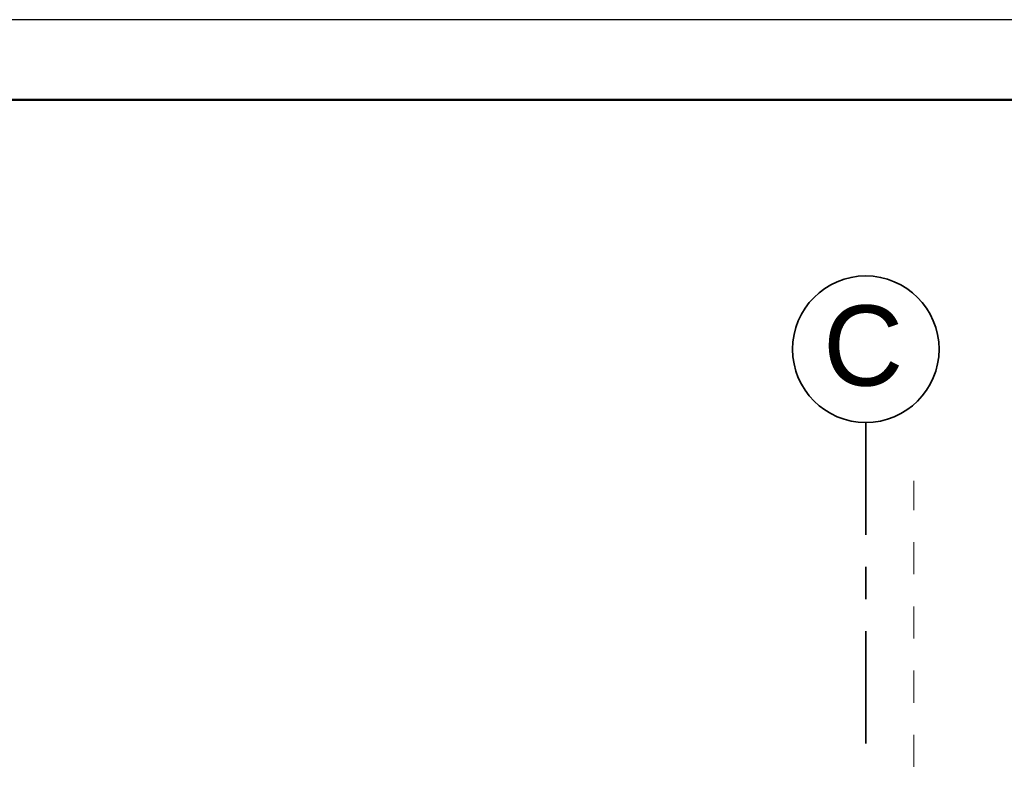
# Model space of a CAD drawing. Header units: metres. Extents: x 1314 to 1415, y -87 to -52.
# Tile 117 of 256: x 1329.86 to 1332.92, y -54.71 to -52.38. Entities that reach past the tile are written whole.
import ezdxf

# ---------------------------------------------------------------- set-up
doc = ezdxf.new("R2010")
doc.units = ezdxf.units.M
for name, pattern in [('AUSGEZOGEN', [0]), ('PUNKT2_S9', [0.0015, 0, -0.0015]), ('STRICHPUNKT2_S5', [0.5, 0.35, -0.05, 0.05, -0.05])]:
    doc.linetypes.add(name, pattern=pattern)
for name, color, linetype, lineweight in [('XR$1$Legende', 4, 'AUSGEZOGEN', 13), ('XR$2$Achsen', 4, 'AUSGEZOGEN', 13), ('XR$2$Allgemein', 4, 'AUSGEZOGEN', 13), ('XR$3$Achsen', 4, 'AUSGEZOGEN', 13)]:
    doc.layers.add(name, color=color, linetype=linetype, lineweight=lineweight)
doc.styles.add('ARIAL', font='arial.ttf')

msp = doc.modelspace()

# ---------------------------------------------------------------- linework, layer by layer
at = {"layer": 'XR$1$Legende', "color": 6, "linetype": 'AUSGEZOGEN', "lineweight": 25, "transparency": 33554687}
msp.add_lwpolyline([(1313.9897, -87.3821), (1388.9897, -87.3821), (1388.9897, -52.3821), (1313.9897, -52.3821), (1313.9897, -87.3821)], close=True, dxfattribs=at)
at = {"layer": 'XR$1$Legende', "color": 1, "linetype": 'AUSGEZOGEN', "lineweight": 50, "transparency": 33554687}
msp.add_lwpolyline([(1314.9897, -87.1321), (1388.7397, -87.1321), (1388.7397, -52.6321), (1314.9897, -52.6321), (1314.9897, -87.1321)], close=True, dxfattribs=at)
at = {"layer": 'XR$2$Achsen', "color": 35, "linetype": 'STRICHPUNKT2_S5', "lineweight": 35, "transparency": 33554687}
msp.add_line((1332.4917, -53.6366), (1332.4917, -65.7092), dxfattribs=at)
at = {"layer": 'XR$2$Allgemein', "color": 52, "linetype": 'PUNKT2_S9', "lineweight": 13, "transparency": 33554687}
msp.add_line((1332.6417, -65.7092), (1332.6417, -53.8182), dxfattribs=at)
at = {"layer": 'XR$3$Achsen', "color": 35, "linetype": 'AUSGEZOGEN', "lineweight": 35, "transparency": 33554687}
msp.add_circle((1332.4917, -53.4084), 0.2282, dxfattribs=at)

# ---------------------------------------------------------------- texts
at = {"layer": 'XR$3$Achsen', "color": 35, "linetype": 'AUSGEZOGEN', "lineweight": 35, "transparency": 33554687, "insert": (1332.3587, -53.5254), "char_height": 0.25, "width": 0.378393, "attachment_point": 7, "style": 'ARIAL'}
msp.add_mtext('\\W0.99;C', dxfattribs=at)

doc.saveas('drawing.dxf')
